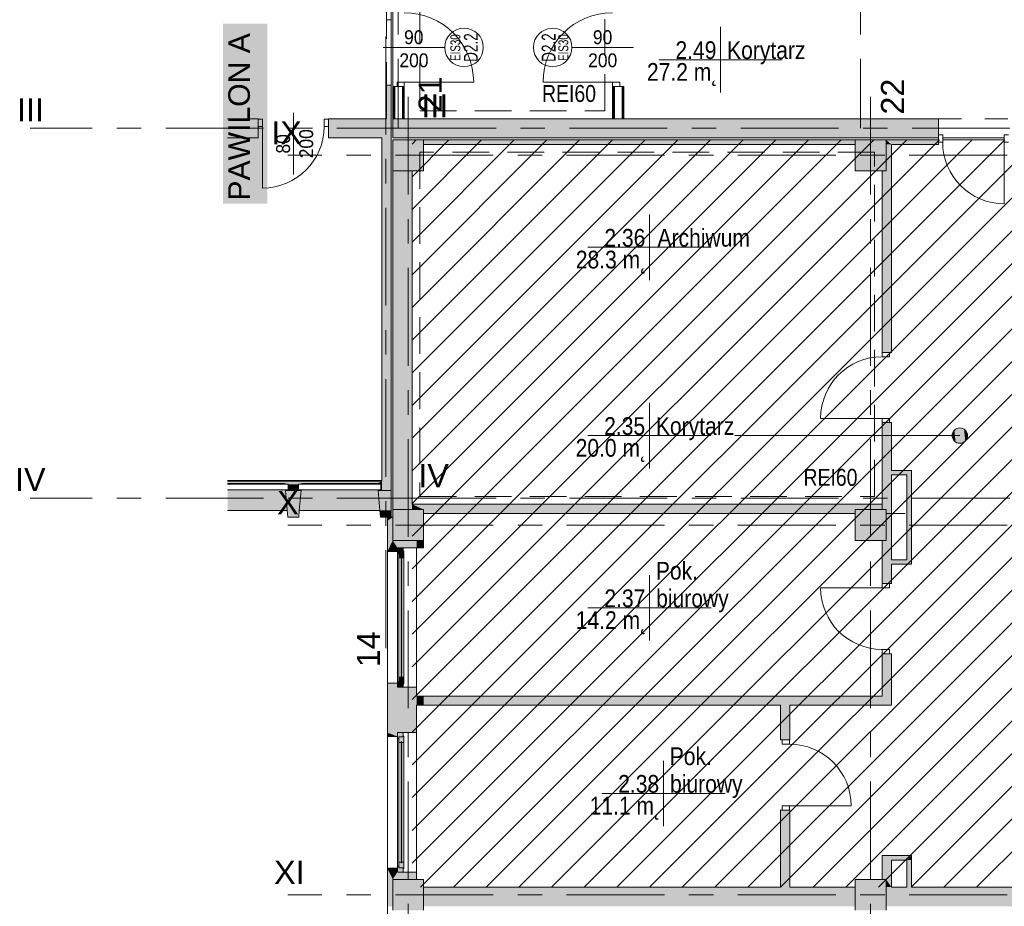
# Model space of a CAD drawing. Header units: centimetres. Extents: x -2574 to 3083, y -1 to 3760.
# Tile 20 of 58: x -1717 to -439, y 1833 to 2984. Entities that reach past the tile are written whole.
import ezdxf

# ---------------------------------------------------------------- set-up
doc = ezdxf.new("R2010")
doc.units = ezdxf.units.CM
for name, pattern in [('Dash', [60, 30, -30]), ('Hidden', [71.4375, 47.625, -23.8125]), ('Oś', [222.25, 127, -31.75, 31.75, -31.75])]:
    doc.linetypes.add(name, pattern=pattern)
for name, color, linetype, lineweight in [('A-ANNO-NOTE', 131, 'Continuous', 13), ('A-AREA-IDEN', 2, 'Continuous', 13), ('A-DETL', 90, 'Continuous', 9), ('A-DETL-GENF', 92, 'Continuous', 9), ('A-DETL-MEDM', 33, 'Continuous', 13), ('A-DETL-THIN', 151, 'Continuous', 9), ('A-DOOR', 31, 'Continuous', 13), ('A-DOOR-HDLN', 31, 'Continuous', 13), ('A-FLOR', 192, 'Continuous', 13), ('A-GLAZ', 151, 'Continuous', 13), ('A-WALL', 113, 'Continuous', 13), ('A-WALL-FNSH', 113, 'Continuous', 13), ('G-ANNO-TEXT', 231, 'Continuous', 13), ('S-GRID', 1, 'Continuous', 13), ('S-GRID-IDEN', 1, 'Continuous', 13)]:
    doc.layers.add(name, color=color, linetype=linetype, lineweight=lineweight)
doc.layers.add('A-WALL-PATT', color=111, linetype='Continuous', lineweight=13, plot=False)
doc.layers.add('S-COLS', color=52, linetype='Continuous', lineweight=13, plot=False)
doc.styles.add('Arial', font='arial.ttf', dxfattribs={"width": 0.9, "height": 18})
doc.styles.add('Arial Narrow_1', font='ARIALN.TTF', dxfattribs={"height": 22})
doc.styles.add('Arial_2', font='arial.ttf', dxfattribs={"width": 0.7, "height": 13})
doc.styles.add('Arial_3', font='arial.ttf', dxfattribs={"width": 0.7, "height": 18})
doc.styles.add('Arial_4', font='arial.ttf', dxfattribs={"height": 30})
doc.styles.add('Arial_7', font='arial.ttf', dxfattribs={"width": 0.85, "height": 23})
doc.styles.add('Arial_8', font='arial.ttf', dxfattribs={"height": 28})

msp = doc.modelspace()

# ---------------------------------------------------------------- hatches: boundary and pattern name
at = {"layer": 'A-GLAZ', "lineweight": 9}
h = msp.add_hatch(color=251, dxfattribs=at)
h.paths.add_polyline_path([(-1219.1, 1877.8), (-1219.1, 1883.3), (-1224.6, 1883.3), (-1224.6, 1885.3), (-1226.6, 1885.3), (-1226.6, 1877.8), (-1221.3, 1877.8)], flags=0)
h.paths.add_polyline_path([(-1224.6, 2051.3), (-1224.6, 2053.3), (-1219.1, 2053.3), (-1219.1, 2058.8), (-1226.6, 2058.8), (-1226.6, 2051.3)], flags=0)
h = msp.add_hatch(color=251, dxfattribs=at)
h.paths.add_polyline_path([(-1219.1, 1882.3), (-1218.1, 1882.3), (-1218.1, 1890.8), (-1220.9, 1890.8), (-1220.9, 1889.8), (-1221.9, 1889.8), (-1221.9, 1890.8), (-1224.6, 1890.8), (-1224.6, 1883.3), (-1219.1, 1883.3)], flags=0)
h.paths.add_polyline_path([(-1220.9, 2045.8), (-1218.1, 2045.8), (-1218.1, 2054.3), (-1219.1, 2054.3), (-1219.1, 2053.3), (-1224.6, 2053.3), (-1224.6, 2045.8), (-1221.9, 2045.8), (-1221.9, 2046.8), (-1220.9, 2046.8)], flags=0)
msp.add_hatch(color=251, dxfattribs=at).paths.add_polyline_path([(-1220.9, 1889.8), (-1220.9, 2046.8), (-1221.9, 2046.8), (-1221.9, 1889.8), (-1221.3, 1889.8)], flags=0)
at = {"layer": 'A-WALL', "lineweight": 9}
h = msp.add_hatch(color=251, dxfattribs=at)
h.paths.add_polyline_path([(-1354.6, 2338.3), (-1351.6, 2373.3), (-1371.6, 2373.3), (-1368.6, 2338.3)], flags=0)
h.paths.add_polyline_path([(-1249.4, 2347.3), (-1234.6, 2347.3), (-1234.6, 2373.3), (-1251.6, 2373.3), (-1250.8, 2363.3)], flags=0)
msp.add_hatch(color=251, dxfattribs=at).paths.add_polyline_path([(-1234.6, 2338.3), (-1234.6, 2347.3), (-1249.4, 2347.3), (-1248.6, 2338.3)], flags=0)
at = {"layer": 'S-COLS', "lineweight": 9}
for points in [[(-1232.6, 1828.3), (-1192.6, 1828.3), (-1192.6, 1868.3), (-1232.6, 1868.3), (-1232.6, 1858.3)], [(-632.6, 1828.3), (-592.6, 1828.3), (-592.6, 1868.3), (-632.6, 1868.3), (-632.6, 1858.3)]]:
    msp.add_hatch(color=251, dxfattribs=at).paths.add_polyline_path(points, flags=0)

# ---------------------------------------------------------------- linework, layer by layer
at = {"layer": 'A-ANNO-NOTE', "color": 251, "lineweight": 9}
for p, q in [((-1245.1, 2948.3), (-1165.1, 2948.3)), ((-1245.1, 2948.3), (-1165.1, 2948.3)), ((-920.1, 2948.3), (-1000.1, 2948.3)), ((-920.1, 2948.3), (-1000.1, 2948.3)), ((-1361.6, 2863.3), (-1361.6, 2783.3))]:
    msp.add_line(p, q, dxfattribs=at)
for centre in [(-1140.1, 2948.3), (-1025.1, 2948.3)]:
    msp.add_circle(centre, 25, dxfattribs=at)
at = {"layer": 'A-AREA-IDEN', "color": 251, "lineweight": 9}
for p, q in [((-807.2, 2974.9), (-807.2, 2932.4)), ((-797.5, 2932.4), (-887.2, 2932.4)), ((-887.2, 2932.4), (-727.2, 2932.4)), ((-807.2, 2932.4), (-807.2, 2889.9)), ((-899.5, 2731.3), (-899.5, 2688.8)), ((-889.7, 2688.8), (-979.5, 2688.8)), ((-979.5, 2688.8), (-819.5, 2688.8)), ((-899.5, 2688.8), (-899.5, 2646.3)), ((-899.7, 2486.9), (-899.7, 2444.4)), ((-889.9, 2444.4), (-979.7, 2444.4)), ((-979.7, 2444.4), (-819.7, 2444.4)), ((-899.7, 2444.4), (-899.7, 2401.9)), ((-496.8, 2444.4), (-788.6, 2444.4)), ((-899.5, 2263.3), (-899.5, 2220.8)), ((-889.7, 2220.8), (-979.5, 2220.8)), ((-979.5, 2220.8), (-819.5, 2220.8)), ((-899.5, 2220.8), (-899.5, 2178.3)), ((-881.5, 2022.4), (-881.5, 1979.9)), ((-871.7, 1979.9), (-961.5, 1979.9)), ((-961.5, 1979.9), (-801.5, 1979.9)), ((-881.5, 1979.9), (-881.5, 1937.4))]:
    msp.add_line(p, q, dxfattribs=at)
msp.add_circle((-496.8, 2444.4), 10, dxfattribs=at)
at = {"layer": 'A-AREA-IDEN', "color": 251, "linetype": 'Continuous', "lineweight": 9, "extrusion": (0, 0, -1)}
for points in [[(502.4, 2452.7), (500.7, 2435.2), (500.7, 2453.6)], [(500.7, 2453.6), (498.8, 2434.6), (498.8, 2454.2)], [(500.7, 2453.6), (500.7, 2435.2), (498.8, 2434.6)], [(498.8, 2454.2), (496.8, 2434.4), (496.8, 2454.4)], [(498.8, 2454.2), (498.8, 2434.6), (496.8, 2434.4)], [(496.8, 2454.4), (496.8, 2434.4), (494.9, 2434.6)], [(496.8, 2454.4), (494.9, 2434.6), (494.9, 2454.2)], [(494.9, 2454.2), (494.9, 2434.6), (493, 2435.2)], [(494.9, 2454.2), (493, 2435.2), (493, 2453.6)], [(493, 2453.6), (493, 2435.2), (491.3, 2436.1)], [(493, 2453.6), (491.3, 2436.1), (491.3, 2452.7)], [(506.6, 2442.5), (506.6, 2446.4), (506.8, 2444.4)], [(506.6, 2446.4), (506.1, 2440.6), (506.1, 2448.2)], [(506.6, 2446.4), (506.6, 2442.5), (506.1, 2440.6)], [(506.1, 2448.2), (505.1, 2438.9), (505.1, 2450)], [(506.1, 2448.2), (506.1, 2440.6), (505.1, 2438.9)], [(505.1, 2450), (503.9, 2437.3), (503.9, 2451.5)], [(505.1, 2450), (505.1, 2438.9), (503.9, 2437.3)], [(503.9, 2451.5), (502.4, 2436.1), (502.4, 2452.7)], [(503.9, 2451.5), (503.9, 2437.3), (502.4, 2436.1)], [(502.4, 2452.7), (502.4, 2436.1), (500.7, 2435.2)], [(491.3, 2452.7), (491.3, 2436.1), (489.8, 2437.3)], [(491.3, 2452.7), (489.8, 2437.3), (489.8, 2451.5)], [(489.8, 2451.5), (489.8, 2437.3), (488.5, 2438.9)], [(489.8, 2451.5), (488.5, 2438.9), (488.5, 2450)], [(488.5, 2450), (488.5, 2438.9), (487.6, 2440.6)], [(488.5, 2450), (487.6, 2440.6), (487.6, 2448.2)], [(487.6, 2448.2), (487.6, 2440.6), (487, 2442.5)], [(487.6, 2448.2), (487, 2442.5), (487, 2446.4)], [(487, 2446.4), (487, 2442.5), (486.8, 2444.4)]]:
    msp.add_solid(points, dxfattribs=at)
at = {"layer": 'A-DETL', "color": 251, "linetype": 'Hidden', "lineweight": 9}
for p, q in [((-1197.6, 3500.3), (-1197.6, 2865.8)), ((-957.6, 2865.8), (-957.6, 3500.3)), ((-1197.6, 2865.8), (-957.6, 2865.8)), ((-1197.6, 2812.3), (-1197.6, 2365.3)), ((-607.6, 2812.3), (-1197.6, 2812.3)), ((-607.6, 2365.3), (-607.6, 2812.3)), ((-1197.6, 2365.3), (-607.6, 2365.3))]:
    msp.add_line(p, q, dxfattribs=at)
at = {"layer": 'A-DETL-GENF', "color": 251, "lineweight": 9}
for p, q in [((-1217.6, 2903.3), (-1227.1, 2903.3)), ((-1227.1, 2903.3), (-1227.1, 2897.8)), ((-1217.6, 2897.8), (-1217.6, 2903.3)), ((-947.6, 2903.3), (-938.1, 2903.3)), ((-947.6, 2897.8), (-947.6, 2903.3)), ((-938.1, 2903.3), (-938.1, 2897.8)), ((-1227.1, 2897.8), (-1217.6, 2897.8)), ((-938.1, 2897.8), (-947.6, 2897.8)), ((-1401.6, 2855.3), (-1407.1, 2855.3)), ((-1407.1, 2855.3), (-1407.1, 2845.8)), ((-1401.6, 2845.8), (-1401.6, 2855.3)), ((-1316.1, 2855.3), (-1321.6, 2855.3)), ((-1321.6, 2855.3), (-1321.6, 2845.8)), ((-1316.1, 2845.8), (-1316.1, 2855.3)), ((-1407.1, 2845.8), (-1401.6, 2845.8)), ((-1321.6, 2845.8), (-1316.1, 2845.8)), ((-524.6, 2834.9), (-519.1, 2834.9)), ((-524.6, 2828.3), (-524.6, 2834.9)), ((-524.6, 2825.3), (-524.6, 2828.3)), ((-519.1, 2825.3), (-524.6, 2825.3)), ((-519.1, 2834.9), (-519.1, 2828.3)), ((-519.1, 2828.3), (-519.1, 2825.3)), ((-439.1, 2834.9), (-433.6, 2834.9)), ((-439.1, 2828.3), (-439.1, 2834.9)), ((-439.1, 2825.3), (-439.1, 2828.3)), ((-433.6, 2825.3), (-439.1, 2825.3)), ((-597.5, 2546.8), (-597.5, 2552.3)), ((-597.5, 2552.3), (-587.9, 2552.3)), ((-587.9, 2546.8), (-597.5, 2546.8)), ((-587.9, 2552.3), (-587.9, 2546.8)), ((-597.5, 2466.8), (-587.9, 2466.8)), ((-597.5, 2461.3), (-597.5, 2466.8)), ((-587.9, 2466.8), (-587.9, 2461.3)), ((-587.9, 2461.3), (-597.5, 2461.3)), ((-597.5, 2252.3), (-597.5, 2246.8)), ((-587.9, 2252.3), (-597.5, 2252.3)), ((-587.9, 2246.8), (-587.9, 2252.3)), ((-597.5, 2246.8), (-587.9, 2246.8)), ((-587.9, 2166.8), (-597.5, 2166.8)), ((-597.5, 2166.8), (-597.5, 2161.3)), ((-597.5, 2161.3), (-587.9, 2161.3)), ((-587.9, 2161.3), (-587.9, 2166.8)), ((-717.8, 2049.3), (-727.3, 2049.3)), ((-727.3, 2049.3), (-727.3, 2043.8)), ((-717.8, 2043.8), (-717.8, 2049.3)), ((-727.3, 2043.8), (-717.8, 2043.8)), ((-717.8, 1963.8), (-727.3, 1963.8)), ((-727.3, 1963.8), (-727.3, 1958.3)), ((-727.3, 1958.3), (-717.8, 1958.3)), ((-717.8, 1958.3), (-717.8, 1963.8))]:
    msp.add_line(p, q, dxfattribs=at)
at = {"layer": 'A-DETL-GENF', "color": 251, "linetype": 'Continuous', "lineweight": 9}
for p, q in [((-1207.6, 2822.9), (-1202.2, 2828.3)), ((-1207.6, 2780.5), (-1159.8, 2828.3)), ((-1207.6, 2738), (-1117.3, 2828.3)), ((-1207.6, 2695.6), (-1074.9, 2828.3)), ((-1207.6, 2653.2), (-1032.5, 2828.3)), ((-1207.6, 2610.8), (-990.1, 2828.3)), ((-1207.6, 2568.3), (-947.6, 2828.3)), ((-1207.6, 2525.9), (-905.2, 2828.3)), ((-1207.6, 2483.5), (-862.8, 2828.3)), ((-1207.6, 2441), (-820.3, 2828.3)), ((-1207.6, 2398.6), (-777.9, 2828.3)), ((-1207.6, 2356.2), (-735.5, 2828.3)), ((-1207.6, 2313.8), (-693.1, 2828.3)), ((-1207.6, 2271.3), (-650.6, 2828.3)), ((-1207.6, 2228.9), (-608.2, 2828.3)), ((-1207.6, 2186.5), (-565.8, 2828.3)), ((-1207.6, 2144.1), (-523.4, 2828.3)), ((-1207.6, 2101.6), (-480.9, 2828.3)), ((-1207.6, 2059.2), (-438.5, 2828.3)), ((-1207.6, 2016.8), (-396.1, 2828.3)), ((-1207.6, 1974.4), (-353.7, 2828.3)), ((-1207.6, 1931.9), (-311.2, 2828.3)), ((-1207.6, 1889.5), (-268.8, 2828.3)), ((-1196.4, 1858.3), (-226.4, 2828.3)), ((-1153.9, 1858.3), (-183.9, 2828.3)), ((-1111.5, 1858.3), (-141.5, 2828.3)), ((-1069.1, 1858.3), (-99.1, 2828.3)), ((-1026.7, 1858.3), (-56.7, 2828.3)), ((-984.2, 1858.3), (-14.2, 2828.3)), ((-941.8, 1858.3), (14.4, 2814.5)), ((-899.4, 1858.3), (14.4, 2772.1)), ((-857, 1858.3), (14.4, 2729.7)), ((-814.5, 1858.3), (14.4, 2687.2)), ((-772.1, 1858.3), (14.4, 2644.8)), ((-729.7, 1858.3), (14.4, 2602.4)), ((-687.3, 1858.3), (14.4, 2560)), ((-644.8, 1858.3), (14.4, 2517.5)), ((-602.4, 1858.3), (14.4, 2475.1)), ((-560, 1858.3), (14.4, 2432.7)), ((-517.6, 1858.3), (14.4, 2390.3)), ((-475.1, 1858.3), (14.4, 2347.8))]:
    msp.add_line(p, q, dxfattribs=at)
at = {"layer": 'A-DETL-MEDM', "color": 251, "lineweight": 9}
for p, q in [((-1227.1, 2903.3), (-1217.6, 2903.3)), ((-1227.1, 2897.8), (-1227.1, 2903.3)), ((-1217.6, 2903.3), (-1217.6, 2897.8)), ((-938.1, 2903.3), (-947.6, 2903.3)), ((-947.6, 2903.3), (-947.6, 2897.8)), ((-938.1, 2897.8), (-938.1, 2903.3)), ((-1217.6, 2897.8), (-1227.1, 2897.8)), ((-947.6, 2897.8), (-938.1, 2897.8)), ((-1407.1, 2845.8), (-1407.1, 2855.3)), ((-1407.1, 2855.3), (-1401.6, 2855.3)), ((-1401.6, 2855.3), (-1401.6, 2845.8)), ((-1321.6, 2855.3), (-1321.6, 2845.8)), ((-1316.1, 2855.3), (-1321.6, 2855.3)), ((-1316.1, 2845.8), (-1316.1, 2855.3)), ((-1401.6, 2845.8), (-1407.1, 2845.8)), ((-1321.6, 2845.8), (-1316.1, 2845.8)), ((-524.6, 2828.3), (-524.6, 2834.9)), ((-524.6, 2834.9), (-519.1, 2834.9)), ((-524.6, 2825.3), (-524.6, 2828.3)), ((-519.1, 2825.3), (-524.6, 2825.3)), ((-519.1, 2834.9), (-519.1, 2828.3)), ((-519.1, 2828.3), (-519.1, 2825.3)), ((-439.1, 2834.9), (-439.1, 2828.3)), ((-433.6, 2834.9), (-439.1, 2834.9)), ((-439.1, 2828.3), (-439.1, 2825.3)), ((-439.1, 2825.3), (-433.6, 2825.3)), ((-597.5, 2546.8), (-597.5, 2552.3)), ((-597.5, 2552.3), (-587.9, 2552.3)), ((-587.9, 2546.8), (-597.5, 2546.8)), ((-587.9, 2552.3), (-587.9, 2546.8)), ((-587.9, 2466.8), (-597.5, 2466.8)), ((-597.5, 2466.8), (-597.5, 2461.3)), ((-587.9, 2461.3), (-587.9, 2466.8)), ((-597.5, 2461.3), (-587.9, 2461.3)), ((-597.5, 2246.8), (-597.5, 2252.3)), ((-597.5, 2252.3), (-587.9, 2252.3)), ((-587.9, 2252.3), (-587.9, 2246.8)), ((-587.9, 2246.8), (-597.5, 2246.8)), ((-587.9, 2166.8), (-597.5, 2166.8)), ((-597.5, 2166.8), (-597.5, 2161.3)), ((-597.5, 2161.3), (-587.9, 2161.3)), ((-587.9, 2161.3), (-587.9, 2166.8)), ((-717.8, 2049.3), (-727.3, 2049.3)), ((-727.3, 2049.3), (-727.3, 2043.8)), ((-717.8, 2043.8), (-717.8, 2049.3)), ((-727.3, 2043.8), (-717.8, 2043.8)), ((-727.3, 1963.8), (-717.8, 1963.8)), ((-727.3, 1958.3), (-727.3, 1963.8)), ((-717.8, 1958.3), (-727.3, 1958.3)), ((-717.8, 1963.8), (-717.8, 1958.3))]:
    msp.add_line(p, q, dxfattribs=at)
at = {"layer": 'A-DETL-THIN', "color": 251, "lineweight": 9}
for p, q in [((-597.6, 2384.3), (-597.6, 2348.3)), ((-592.6, 2343.3), (-567.6, 2343.3))]:
    msp.add_line(p, q, dxfattribs=at)
at = {"layer": 'A-DOOR', "color": 251, "lineweight": 9}
for p, q in [((-1217.6, 2903.3), (-1127.6, 2903.3)), ((-947.6, 2903.3), (-1037.6, 2903.3)), ((-1401.6, 2845.8), (-1401.6, 2765.8)), ((-439.1, 2825.3), (-439.1, 2745.3)), ((-597.5, 2466.8), (-677.5, 2466.8)), ((-597.5, 2246.8), (-677.5, 2246.8)), ((-717.8, 1963.8), (-637.8, 1963.8))]:
    msp.add_line(p, q, dxfattribs=at)
for centre, radius, start, end in [((-1217.6, 2903.3), 90, 0, 90), ((-947.6, 2903.3), 90, 90, 180), ((-1401.6, 2845.8), 80, 270, 0), ((-439.1, 2825.3), 80, 180, 270), ((-597.5, 2466.8), 80, 90, 180), ((-597.5, 2246.8), 80, 180, 270), ((-717.8, 1963.8), 80, 0, 90)]:
    msp.add_arc(centre, radius, start, end, dxfattribs=at)
at = {"layer": 'A-DOOR-HDLN', "color": 251, "linetype": 'Dash', "lineweight": 9}
for p, q in [((-1240.6, 2899.3), (-1240.6, 2984.3)), ((-1234.6, 2899.3), (-1234.6, 2984.3)), ((-524.6, 2855.8), (-433.6, 2855.8)), ((-519.1, 2830.8), (-439.1, 2830.8))]:
    msp.add_line(p, q, dxfattribs=at)
at = {"layer": 'A-FLOR', "color": 251, "lineweight": 9}
for p, q in [((-1232.6, 2998.8), (-1232.6, 2897.8)), ((-1234.6, 2899.3), (-1234.6, 2984.3)), ((-439.1, 2828.3), (-519.1, 2828.3)), ((-1447, 2386.3), (-1246.6, 2386.3))]:
    msp.add_line(p, q, dxfattribs=at)
at = {"layer": 'A-GLAZ', "color": 251, "lineweight": 9}
for p, q in [((-1447, 2382.3), (-1372.6, 2382.3)), ((-1447, 2381.3), (-1368.1, 2381.3)), ((-1372.6, 2382.3), (-1372.6, 2381.3)), ((-1368.1, 2381.3), (-1368.1, 2373.8)), ((-1355.1, 2381.3), (-1248.1, 2381.3)), ((-1355.1, 2373.8), (-1355.1, 2381.3)), ((-1350.6, 2382.3), (-1252.6, 2382.3)), ((-1350.6, 2381.3), (-1350.6, 2382.3)), ((-1252.6, 2382.3), (-1252.6, 2381.3)), ((-1248.1, 2381.3), (-1248.1, 2373.8)), ((-1368.1, 2373.8), (-1447, 2373.8)), ((-1447, 2373.8), (-1368.1, 2373.8)), ((-1248.1, 2373.8), (-1355.1, 2373.8)), ((-1248.1, 2373.8), (-1355.1, 2373.8)), ((-1219.1, 2298.8), (-1226.6, 2298.8)), ((-1226.6, 2298.8), (-1226.6, 2291.3)), ((-1226.6, 2117.8), (-1226.6, 2298.8)), ((-1226.6, 2291.3), (-1224.6, 2291.3)), ((-1226.6, 2291.3), (-1226.6, 2125.3)), ((-1219.1, 2293.3), (-1224.6, 2293.3)), ((-1224.6, 2293.3), (-1224.6, 2285.8)), ((-1224.6, 2293.3), (-1219.1, 2293.3)), ((-1224.6, 2291.3), (-1224.6, 2293.3)), ((-1220.9, 2286.8), (-1221.9, 2286.8)), ((-1221.9, 2286.8), (-1221.9, 2129.8)), ((-1221.9, 2285.8), (-1221.9, 2286.8)), ((-1221.9, 2286.8), (-1220.9, 2286.8)), ((-1220.9, 2129.8), (-1220.9, 2286.8)), ((-1220.9, 2286.8), (-1220.9, 2285.8)), ((-1219.1, 2293.3), (-1219.1, 2298.8)), ((-1218.1, 2294.3), (-1219.1, 2294.3)), ((-1219.1, 2294.3), (-1219.1, 2293.3)), ((-1218.1, 2285.8), (-1218.1, 2294.3)), ((-1224.6, 2285.8), (-1221.9, 2285.8)), ((-1224.6, 2285.8), (-1224.6, 2130.8)), ((-1220.9, 2285.8), (-1218.1, 2285.8)), ((-1218.1, 2285.8), (-1218.1, 2130.8)), ((-1224.6, 2125.3), (-1226.6, 2125.3)), ((-1226.6, 2125.3), (-1226.6, 2117.8)), ((-1221.9, 2130.8), (-1224.6, 2130.8)), ((-1224.6, 2130.8), (-1224.6, 2123.3)), ((-1224.6, 2123.3), (-1224.6, 2125.3)), ((-1224.6, 2123.3), (-1219.1, 2123.3)), ((-1219.1, 2123.3), (-1224.6, 2123.3)), ((-1221.9, 2129.8), (-1221.9, 2130.8)), ((-1221.9, 2129.8), (-1220.9, 2129.8)), ((-1220.9, 2129.8), (-1221.9, 2129.8)), ((-1218.1, 2130.8), (-1220.9, 2130.8)), ((-1220.9, 2130.8), (-1220.9, 2129.8)), ((-1219.1, 2123.3), (-1219.1, 2122.3)), ((-1219.1, 2117.8), (-1219.1, 2123.3)), ((-1219.1, 2122.3), (-1218.1, 2122.3)), ((-1218.1, 2122.3), (-1218.1, 2130.8)), ((-1226.6, 2117.8), (-1219.1, 2117.8)), ((-1219.1, 2058.8), (-1226.6, 2058.8)), ((-1226.6, 2058.8), (-1226.6, 2051.3)), ((-1226.6, 1877.8), (-1226.6, 2058.8)), ((-1219.1, 2053.3), (-1219.1, 2058.8)), ((-1226.6, 2051.3), (-1224.6, 2051.3)), ((-1226.6, 2051.3), (-1226.6, 1885.3)), ((-1219.1, 2053.3), (-1224.6, 2053.3)), ((-1224.6, 2053.3), (-1224.6, 2045.8)), ((-1224.6, 2053.3), (-1219.1, 2053.3)), ((-1224.6, 2051.3), (-1224.6, 2053.3)), ((-1224.6, 2045.8), (-1221.9, 2045.8)), ((-1224.6, 2045.8), (-1224.6, 1890.8)), ((-1220.9, 2046.8), (-1221.9, 2046.8)), ((-1221.9, 2046.8), (-1221.9, 1889.8)), ((-1221.9, 2045.8), (-1221.9, 2046.8)), ((-1221.9, 2046.8), (-1220.9, 2046.8)), ((-1220.9, 1889.8), (-1220.9, 2046.8)), ((-1220.9, 2046.8), (-1220.9, 2045.8)), ((-1220.9, 2045.8), (-1218.1, 2045.8)), ((-1218.1, 2054.3), (-1219.1, 2054.3)), ((-1219.1, 2054.3), (-1219.1, 2053.3)), ((-1218.1, 2045.8), (-1218.1, 2054.3)), ((-1218.1, 2045.8), (-1218.1, 1890.8)), ((-1221.9, 1890.8), (-1224.6, 1890.8)), ((-1224.6, 1890.8), (-1224.6, 1883.3)), ((-1221.9, 1889.8), (-1221.9, 1890.8)), ((-1218.1, 1890.8), (-1220.9, 1890.8)), ((-1220.9, 1890.8), (-1220.9, 1889.8)), ((-1218.1, 1882.3), (-1218.1, 1890.8)), ((-1224.6, 1885.3), (-1226.6, 1885.3)), ((-1226.6, 1885.3), (-1226.6, 1877.8)), ((-1224.6, 1883.3), (-1224.6, 1885.3)), ((-1224.6, 1883.3), (-1219.1, 1883.3)), ((-1219.1, 1883.3), (-1224.6, 1883.3)), ((-1221.9, 1889.8), (-1220.9, 1889.8)), ((-1220.9, 1889.8), (-1221.9, 1889.8)), ((-1219.1, 1883.3), (-1219.1, 1882.3)), ((-1219.1, 1877.8), (-1219.1, 1883.3)), ((-1219.1, 1882.3), (-1218.1, 1882.3)), ((-1226.6, 1877.8), (-1219.1, 1877.8))]:
    msp.add_line(p, q, dxfattribs=at)
at = {"layer": 'A-GLAZ', "color": 251, "linetype": 'Continuous', "lineweight": 9, "extrusion": (0, 0, -1)}
for points in [[(1224.6, 2291.3), (1226.6, 2298.8), (1226.6, 2291.3)], [(1226.6, 2298.8), (1224.6, 2291.3), (1224.6, 2293.3)], [(1226.6, 2298.8), (1224.6, 2293.3), (1219.1, 2298.8)], [(1219.1, 2298.8), (1224.6, 2293.3), (1219.1, 2293.3)], [(1224.6, 2285.8), (1219.1, 2293.3), (1224.6, 2293.3)], [(1219.1, 2293.3), (1224.6, 2285.8), (1221.9, 2286.8)], [(1221.9, 2286.8), (1224.6, 2285.8), (1221.9, 2285.8)], [(1219.1, 2293.3), (1221.9, 2286.8), (1220.9, 2286.8)], [(1221.9, 2129.8), (1220.9, 2286.8), (1221.9, 2286.8)], [(1220.9, 2286.8), (1221.9, 2129.8), (1221.3, 2129.8)], [(1220.9, 2286.8), (1221.3, 2129.8), (1220.9, 2129.8)], [(1220.9, 2286.8), (1218.1, 2285.8), (1219.1, 2293.3)], [(1218.1, 2285.8), (1220.9, 2286.8), (1220.9, 2285.8)], [(1219.1, 2293.3), (1218.1, 2285.8), (1219.1, 2294.3)], [(1219.1, 2294.3), (1218.1, 2285.8), (1218.1, 2294.3)], [(1226.6, 2117.8), (1224.6, 2125.3), (1226.6, 2125.3)], [(1224.6, 2125.3), (1226.6, 2117.8), (1224.6, 2123.3)], [(1221.3, 2117.8), (1224.6, 2123.3), (1226.6, 2117.8)], [(1219.1, 2123.3), (1224.6, 2130.8), (1224.6, 2123.3)], [(1224.6, 2130.8), (1219.1, 2123.3), (1221.9, 2129.8)], [(1221.9, 2130.8), (1224.6, 2130.8), (1221.9, 2129.8)], [(1224.6, 2123.3), (1221.3, 2117.8), (1219.1, 2123.3)], [(1221.9, 2129.8), (1219.1, 2123.3), (1220.9, 2129.8)], [(1219.1, 2123.3), (1221.3, 2117.8), (1219.1, 2117.8)], [(1220.9, 2129.8), (1219.1, 2123.3), (1220.9, 2130.8)], [(1220.9, 2130.8), (1219.1, 2123.3), (1218.1, 2130.8)], [(1219.1, 2123.3), (1218.1, 2122.3), (1218.1, 2130.8)], [(1218.1, 2122.3), (1219.1, 2123.3), (1219.1, 2122.3)]]:
    msp.add_solid(points, dxfattribs=at)
at = {"layer": 'A-WALL', "color": 251, "lineweight": 9}
for p, q in [((-1240.6, 3040.8), (-1240.6, 2984.3)), ((-1234.6, 2984.3), (-1234.6, 3040.8)), ((-1240.6, 2984.3), (-1234.6, 2984.3)), ((-1240.6, 2899.3), (-1240.6, 2855.8)), ((-1234.6, 2899.3), (-1240.6, 2899.3)), ((-1234.6, 2855.8), (-1234.6, 2899.3)), ((-1231.4, 2855.8), (-1231.4, 2897.8)), ((-1227.1, 2897.8), (-1230.1, 2897.8)), ((-1230.1, 2855.8), (-1230.1, 2897.8)), ((-1220.1, 2855.8), (-1220.1, 2897.8)), ((-1218.9, 2855.8), (-1218.9, 2897.8)), ((-946.4, 2855.8), (-946.4, 2897.8)), ((-945.1, 2855.8), (-945.1, 2897.8)), ((-935.1, 2897.8), (-938.1, 2897.8)), ((-935.1, 2855.8), (-935.1, 2897.8)), ((-933.9, 2855.8), (-933.9, 2897.8)), ((-1407.1, 2855.8), (-1447, 2855.8)), ((-1407.1, 2855.3), (-1407.1, 2855.8)), ((-1240.6, 2855.8), (-1316.1, 2855.8)), ((-1316.1, 2855.8), (-1316.1, 2855.3)), ((-1234.6, 2830.8), (-1234.6, 2855.8)), ((-1232.6, 2855.8), (-1232.6, 2830.8)), ((-1230.1, 2855.8), (-1220.1, 2855.8)), ((-524.6, 2855.8), (-1220.1, 2855.8)), ((-945.1, 2855.8), (-935.1, 2855.8)), ((-524.6, 2834.9), (-524.6, 2855.8)), ((-1407.1, 2830.8), (-1407.1, 2845.8)), ((-1316.1, 2845.8), (-1316.1, 2830.8)), ((-1447, 2830.8), (-1407.1, 2830.8)), ((-1316.1, 2830.8), (-1246.6, 2830.8)), ((-1246.6, 2830.8), (-1246.6, 2385.3)), ((-1234.6, 2373.3), (-1234.6, 2830.8)), ((-1232.6, 2830.8), (-524.6, 2830.8)), ((-632.6, 2828.3), (-1192.6, 2828.3)), ((-524.6, 2828.3), (-592.6, 2828.3)), ((-524.6, 2822.3), (-524.6, 2825.3)), ((-439.1, 2830.8), (-519.1, 2830.8)), ((-1192.6, 2822.3), (-632.6, 2822.3)), ((-585.6, 2822.3), (-524.6, 2822.3)), ((-585.6, 2552.3), (-585.6, 2822.3)), ((-1232.6, 2788.3), (-1232.6, 2348.3)), ((-1207.6, 2788.3), (-1207.6, 2355.3)), ((-597.6, 2788.3), (-597.6, 2552.3)), ((-597.6, 2552.3), (-597.5, 2552.3)), ((-587.9, 2552.3), (-585.6, 2552.3)), ((-597.5, 2461.3), (-597.6, 2461.3)), ((-597.6, 2461.3), (-597.6, 2355.3)), ((-585.6, 2461.3), (-587.9, 2461.3)), ((-585.6, 2399.3), (-585.6, 2461.3)), ((-559.6, 2399.3), (-585.6, 2399.3)), ((-585.6, 2393.3), (-565.6, 2393.3)), ((-585.6, 2283.3), (-585.6, 2393.3)), ((-565.6, 2393.3), (-565.6, 2283.3)), ((-559.6, 2277.3), (-559.6, 2399.3)), ((-1447, 2385.3), (-1246.6, 2385.3)), ((-1369.4, 2347.3), (-1371.6, 2373.3)), ((-1371.6, 2373.3), (-1351.6, 2373.3)), ((-1351.6, 2373.3), (-1371.6, 2373.3)), ((-1371.6, 2373.3), (-1369.4, 2347.3)), ((-1351.6, 2373.3), (-1353.9, 2347.3)), ((-1353.9, 2347.3), (-1351.6, 2373.3)), ((-1249.4, 2347.3), (-1251.6, 2373.3)), ((-1251.6, 2373.3), (-1246.6, 2373.3)), ((-1246.6, 2373.3), (-1251.6, 2373.3)), ((-1251.6, 2373.3), (-1249.4, 2347.3)), ((-1246.6, 2373.3), (-1234.6, 2373.3)), ((-1234.6, 2373.3), (-1246.6, 2373.3)), ((-1234.6, 2373.3), (-1234.6, 2347.3)), ((-1207.6, 2355.3), (-597.6, 2355.3)), ((-1447, 2347.3), (-1369.4, 2347.3)), ((-1369.4, 2347.3), (-1368.6, 2338.3)), ((-1354.6, 2338.3), (-1368.6, 2338.3)), ((-1354.6, 2338.3), (-1353.9, 2347.3)), ((-1353.9, 2347.3), (-1261.7, 2347.3)), ((-1249.4, 2347.3), (-1261.7, 2347.3)), ((-1248.6, 2338.3), (-1249.4, 2347.3)), ((-1248.6, 2338.3), (-1234.6, 2338.3)), ((-1239.6, 682.8), (-1239.6, 2338.3)), ((-1232.6, 2338.3), (-1239.6, 2338.3)), ((-1234.6, 2338.3), (-1234.6, 2347.3)), ((-632.6, 2343.3), (-1192.6, 2343.3)), ((-1192.6, 2298.8), (-1192.6, 2308.3)), ((-597.6, 2308.3), (-597.6, 2252.3)), ((-1239.6, 2293.8), (-1226.6, 2293.8)), ((-1192.6, 2298.8), (-1219.1, 2298.8)), ((-1201.6, 2298.8), (-1201.6, 2106.3)), ((-565.6, 2283.3), (-585.6, 2283.3)), ((-585.6, 2277.3), (-559.6, 2277.3)), ((-585.6, 2252.3), (-585.6, 2277.3)), ((-597.6, 2252.3), (-597.5, 2252.3)), ((-587.9, 2252.3), (-585.6, 2252.3)), ((-597.5, 2161.3), (-597.6, 2161.3)), ((-597.6, 2161.3), (-597.6, 2106.3)), ((-585.6, 2161.3), (-587.9, 2161.3)), ((-585.6, 2094.3), (-585.6, 2161.3)), ((-1239.6, 2122.8), (-1226.6, 2122.8)), ((-1201.6, 2117.8), (-1219.1, 2117.8)), ((-597.6, 2106.3), (-1201.6, 2106.3)), ((-1201.6, 2094.3), (-1201.6, 1868.3)), ((-729.6, 2094.3), (-1201.6, 2094.3)), ((-729.6, 2094.3), (-729.6, 2049.3)), ((-585.6, 2094.3), (-717.6, 2094.3)), ((-717.6, 2049.3), (-717.6, 2094.3)), ((-1201.6, 2058.8), (-1219.1, 2058.8)), ((-1239.6, 2053.8), (-1226.6, 2053.8)), ((-729.6, 2049.3), (-727.3, 2049.3)), ((-717.8, 2049.3), (-717.6, 2049.3)), ((-727.3, 1958.3), (-729.6, 1958.3)), ((-729.6, 1958.3), (-729.6, 1858.3)), ((-717.6, 1958.3), (-717.8, 1958.3)), ((-717.6, 1858.3), (-717.6, 1958.3)), ((-597.6, 1899.3), (-597.6, 1868.3)), ((-559.6, 1899.3), (-597.6, 1899.3)), ((-585.6, 1858.3), (-585.6, 1893.3)), ((-585.6, 1893.3), (-565.6, 1893.3)), ((-565.6, 1893.3), (-565.6, 1858.3)), ((-559.6, 1858.3), (-559.6, 1899.3)), ((-1239.6, 1882.8), (-1226.6, 1882.8)), ((-1201.6, 1877.8), (-1219.1, 1877.8)), ((-729.6, 1858.3), (-1192.6, 1858.3)), ((-632.6, 1858.3), (-717.6, 1858.3)), ((-565.6, 1858.3), (-585.6, 1858.3)), ((-405.6, 1858.3), (-559.6, 1858.3))]:
    msp.add_line(p, q, dxfattribs=at)
at = {"layer": 'A-WALL-FNSH', "color": 251, "lineweight": 9}
for p, q in [((-1232.6, 2897.8), (-1232.6, 2855.8)), ((-1230.1, 2897.8), (-1232.6, 2897.8)), ((-1217.6, 2855.8), (-1217.6, 2897.8)), ((-947.6, 2897.8), (-947.6, 2855.8)), ((-932.6, 2897.8), (-935.1, 2897.8)), ((-932.6, 2855.8), (-932.6, 2897.8)), ((-1232.6, 2855.8), (-1230.1, 2855.8))]:
    msp.add_line(p, q, dxfattribs=at)
at = {"layer": 'A-WALL-PATT', "color": 251, "linetype": 'Continuous', "lineweight": 9, "extrusion": (0, 0, -1)}
for points in [[(1240.6, 2855.8), (1234.6, 2899.3), (1240.6, 2899.3)], [(1234.6, 2899.3), (1240.6, 2855.8), (1234.6, 2855.8)], [(1447, 2845.8), (1407.1, 2830.8), (1447, 2855.8)], [(1447, 2855.8), (1407.1, 2830.8), (1407.1, 2855.8)], [(1316.1, 2855.8), (1316.1, 2830.8), (1234.6, 2830.8)], [(1316.1, 2855.8), (1234.6, 2830.8), (1234.6, 2855.8)], [(995.6, 2830.8), (1232.6, 2855.8), (1232.6, 2830.8)], [(1232.6, 2855.8), (995.6, 2830.8), (524.6, 2855.8)], [(524.6, 2855.8), (995.6, 2830.8), (544.2, 2830.8)], [(524.6, 2855.8), (544.2, 2830.8), (524.6, 2830.8)], [(1407.1, 2830.8), (1447, 2845.8), (1447, 2830.8)], [(1246.6, 2830.8), (1246.6, 2373.3), (1234.6, 2373.3)], [(1246.6, 2830.8), (1234.6, 2373.3), (1234.6, 2830.8)], [(995.6, 2822.3), (1192.6, 2828.3), (1192.6, 2822.3)], [(1192.6, 2828.3), (995.6, 2822.3), (632.6, 2828.3)], [(632.6, 2828.3), (995.6, 2822.3), (632.6, 2822.3)], [(585.6, 2822.3), (592.6, 2828.3), (592.6, 2822.3)], [(592.6, 2828.3), (585.6, 2822.3), (524.6, 2828.3)], [(524.6, 2828.3), (585.6, 2822.3), (544.2, 2822.3)], [(524.6, 2828.3), (544.2, 2822.3), (524.6, 2822.3)], [(592.6, 2788.3), (585.6, 2552.3), (592.6, 2822.3)], [(592.6, 2822.3), (585.6, 2552.3), (585.6, 2822.3)], [(1229.5, 2348.3), (1232.6, 2788.3), (1232.6, 2348.3)], [(1232.6, 2788.3), (1229.5, 2348.3), (1207.6, 2788.3)], [(1207.6, 2788.3), (1229.5, 2348.3), (1207.6, 2348.3)], [(597.6, 2627.5), (592.6, 2788.3), (597.6, 2788.3)], [(592.6, 2788.3), (597.6, 2627.5), (597.6, 2552.3)], [(592.6, 2788.3), (597.6, 2552.3), (585.6, 2552.3)], [(597.6, 2348.3), (585.6, 2461.3), (597.6, 2461.3)], [(585.6, 2461.3), (597.6, 2348.3), (592.6, 2348.3)], [(592.6, 2348.3), (585.6, 2252.3), (585.6, 2461.3)], [(585.6, 2393.3), (565.6, 2399.3), (585.6, 2399.3)], [(565.6, 2399.3), (585.6, 2393.3), (565.6, 2393.3)], [(565.6, 2283.3), (559.6, 2399.3), (565.6, 2399.3)], [(559.6, 2399.3), (565.6, 2283.3), (559.6, 2283.3)], [(1447, 2382.3), (1246.6, 2385.3), (1447, 2385.3)], [(1246.6, 2385.3), (1447, 2382.3), (1372.6, 2382.3)], [(1246.6, 2385.3), (1372.6, 2382.3), (1350.6, 2382.3)], [(1368.1, 2381.3), (1372.6, 2382.3), (1372.6, 2381.3)], [(1350.6, 2382.3), (1372.6, 2382.3), (1368.1, 2381.3)], [(1350.6, 2382.3), (1368.1, 2381.3), (1355.1, 2381.3)], [(1368.1, 2373.8), (1355.1, 2373.8), (1368.1, 2381.3)], [(1355.1, 2381.3), (1368.1, 2381.3), (1355.1, 2373.8)], [(1350.6, 2382.3), (1355.1, 2381.3), (1350.6, 2381.3)], [(1246.6, 2385.3), (1350.6, 2382.3), (1252.6, 2382.3)], [(1246.6, 2385.3), (1252.6, 2382.3), (1248.1, 2381.3)], [(1248.1, 2381.3), (1252.6, 2382.3), (1252.6, 2381.3)], [(1246.6, 2385.3), (1248.1, 2381.3), (1246.6, 2373.3)], [(1248.1, 2373.8), (1246.6, 2373.3), (1248.1, 2381.3)], [(1447, 2354.1), (1369.4, 2347.3), (1447, 2373.8)], [(1447, 2373.8), (1369.4, 2347.3), (1371.6, 2373.3)], [(1371.6, 2373.3), (1368.1, 2373.8), (1447, 2373.8)], [(1368.1, 2373.8), (1371.6, 2373.3), (1351.6, 2373.3)], [(1368.1, 2373.8), (1351.6, 2373.3), (1355.1, 2373.8)], [(1355.1, 2373.8), (1351.6, 2373.3), (1248.1, 2373.8)], [(1249.4, 2347.3), (1351.6, 2373.3), (1353.9, 2347.3)], [(1248.1, 2373.8), (1351.6, 2373.3), (1251.6, 2373.3)], [(1351.6, 2373.3), (1249.4, 2347.3), (1251.6, 2373.3)], [(1248.1, 2373.8), (1251.6, 2373.3), (1246.6, 2373.3)], [(1369.4, 2347.3), (1447, 2354.1), (1447, 2347.3)], [(1192.6, 2348.3), (1207.6, 2355.3), (1207.6, 2348.3)], [(1207.6, 2355.3), (1192.6, 2348.3), (597.6, 2355.3)], [(597.6, 2355.3), (1192.6, 2348.3), (1192.6, 2343.3)], [(597.6, 2355.3), (1192.6, 2343.3), (995.6, 2343.3)], [(597.6, 2355.3), (995.6, 2343.3), (632.6, 2348.3)], [(597.6, 2355.3), (632.6, 2348.3), (597.6, 2348.3)], [(1239.6, 2333.9), (1232.6, 2338.3), (1239.6, 2338.3)], [(1232.6, 2338.3), (1239.6, 2333.9), (1232.6, 2308.3)], [(632.6, 2348.3), (995.6, 2343.3), (632.6, 2343.3)], [(592.6, 2308.3), (585.6, 2252.3), (592.6, 2348.3)], [(1239.6, 2293.8), (1232.6, 2308.3), (1239.6, 2333.9)], [(1232.6, 2308.3), (1239.6, 2293.8), (1226.6, 2293.8)], [(1232.6, 2308.3), (1226.6, 2293.8), (1226.6, 2298.8)], [(1232.6, 2308.3), (1226.6, 2298.8), (1201.6, 2308.3)], [(1201.6, 2308.3), (1226.6, 2298.8), (1201.6, 2298.8)], [(1192.6, 2298.8), (1201.6, 2308.3), (1201.6, 2298.8)], [(1201.6, 2308.3), (1192.6, 2298.8), (1192.6, 2308.3)], [(597.5, 2252.3), (597.6, 2308.3), (597.6, 2252.3)], [(597.6, 2308.3), (597.5, 2252.3), (592.6, 2308.3)], [(592.6, 2308.3), (597.5, 2252.3), (585.6, 2252.3)], [(559.6, 2277.3), (585.6, 2283.3), (585.6, 2277.3)], [(585.6, 2283.3), (559.6, 2277.3), (559.6, 2283.3)], [(585.6, 2106.3), (597.6, 2161.3), (597.6, 2106.3)], [(597.6, 2161.3), (585.6, 2106.3), (585.6, 2161.3)], [(1239.6, 2058.8), (1226.6, 2122.8), (1239.6, 2122.8)], [(1226.6, 2122.8), (1239.6, 2058.8), (1226.6, 2117.8)], [(1239.6, 2058.8), (1226.6, 2053.8), (1226.6, 2117.8)], [(1226.6, 2117.8), (1226.6, 2058.8), (1201.6, 2117.8)], [(1201.6, 2117.8), (1226.6, 2058.8), (1201.6, 2058.8)], [(1201.6, 2094.3), (1192.6, 2106.3), (1201.6, 2106.3)], [(1192.6, 2106.3), (1201.6, 2094.3), (1192.6, 2094.3)], [(1192.6, 2094.3), (585.6, 2106.3), (1192.6, 2106.3)], [(585.6, 2106.3), (1192.6, 2094.3), (910.3, 2094.3)], [(585.6, 2106.3), (910.3, 2094.3), (729.6, 2094.3)], [(585.6, 2106.3), (729.6, 2094.3), (585.6, 2094.3)], [(729.6, 2049.3), (717.6, 2094.3), (729.6, 2094.3)], [(717.6, 2094.3), (729.6, 2049.3), (727.3, 2049.3)], [(717.6, 2094.3), (727.3, 2049.3), (717.6, 2049.3)], [(1226.6, 2053.8), (1239.6, 2058.8), (1239.6, 2053.8)], [(729.6, 1858.3), (717.6, 1958.3), (729.6, 1958.3)], [(717.6, 1958.3), (729.6, 1858.3), (727.3, 1858.3)], [(717.6, 1958.3), (727.3, 1858.3), (717.6, 1858.3)], [(597.6, 1868.3), (585.6, 1899.3), (597.6, 1899.3)], [(585.6, 1899.3), (597.6, 1868.3), (592.6, 1868.3)], [(592.6, 1868.3), (585.6, 1858.3), (585.6, 1899.3)], [(565.6, 1893.3), (585.6, 1899.3), (585.6, 1893.3)], [(585.6, 1899.3), (565.6, 1893.3), (559.6, 1899.3)], [(559.6, 1899.3), (565.6, 1893.3), (559.6, 1893.3)], [(559.6, 1858.3), (565.6, 1893.3), (565.6, 1858.3)], [(565.6, 1893.3), (559.6, 1858.3), (559.6, 1893.3)], [(1239.6, 1882.8), (1232.6, 1868.3), (1226.6, 1882.8)], [(1232.6, 1868.3), (1239.6, 1882.8), (1239.6, 1833.3)], [(1226.6, 1882.8), (1232.6, 1868.3), (1226.6, 1877.8)], [(1232.6, 1868.3), (1239.6, 1833.3), (1232.6, 1833.3)], [(1226.6, 1877.8), (1232.6, 1868.3), (1201.6, 1868.3)], [(1226.6, 1877.8), (1201.6, 1868.3), (1201.6, 1877.8)], [(585.6, 1858.3), (592.6, 1868.3), (592.6, 1858.3)], [(995.6, 1833.3), (1192.6, 1858.3), (1192.6, 1833.3)], [(1192.6, 1858.3), (995.6, 1833.3), (632.6, 1858.3)], [(632.6, 1858.3), (995.6, 1833.3), (632.6, 1833.3)], [(592.6, 1833.3), (32.6, 1858.3), (592.6, 1858.3)], [(32.6, 1858.3), (592.6, 1833.3), (318.4, 1833.3)]]:
    msp.add_solid(points, dxfattribs=at)
at = {"layer": 'A-WALL-PATT', "color": 251, "linetype": 'Continuous', "lineweight": 9}
for points in [[(-1316.1, 2830.8), (-1316.1, 2855.8), (-1316.1, 2845.8)], [(-1246.6, 2373.3), (-1246.6, 2830.8), (-1246.6, 2385.3)], [(-1226.6, 2117.8), (-1226.6, 2053.8), (-1226.6, 2058.8)]]:
    msp.add_solid(points, dxfattribs=at)
at = {"layer": 'G-ANNO-TEXT', "color": 251, "lineweight": 9}
msp.add_solid([(-1453, 2745.5), (-1453, 2979.3), (-1395.3, 2745.5), (-1395.3, 2979.3)], dxfattribs=at)
at = {"layer": 'S-COLS', "color": 251, "lineweight": 9}
for p, q in [((-1207.6, 2828.3), (-1232.6, 2828.3)), ((-1232.6, 2828.3), (-1232.6, 2788.3)), ((-1192.6, 2828.3), (-1207.6, 2828.3)), ((-1192.6, 2788.3), (-1192.6, 2828.3)), ((-592.6, 2828.3), (-632.6, 2828.3)), ((-632.6, 2828.3), (-632.6, 2788.3)), ((-592.6, 2788.3), (-592.6, 2828.3)), ((-1232.6, 2788.3), (-1207.6, 2788.3)), ((-1207.6, 2788.3), (-1192.6, 2788.3)), ((-632.6, 2788.3), (-592.6, 2788.3)), ((-1207.6, 2348.3), (-1232.6, 2348.3)), ((-1232.6, 2348.3), (-1232.6, 2308.3)), ((-1192.6, 2348.3), (-1207.6, 2348.3)), ((-1192.6, 2308.3), (-1192.6, 2348.3)), ((-592.6, 2348.3), (-632.6, 2348.3)), ((-632.6, 2348.3), (-632.6, 2308.3)), ((-592.6, 2308.3), (-592.6, 2348.3)), ((-1232.6, 2308.3), (-1207.6, 2308.3)), ((-1207.6, 2308.3), (-1192.6, 2308.3)), ((-632.6, 2308.3), (-592.6, 2308.3)), ((-1207.6, 1868.3), (-1232.6, 1868.3)), ((-1232.6, 1868.3), (-1232.6, 1828.3)), ((-1192.6, 1868.3), (-1207.6, 1868.3)), ((-1192.6, 1858.3), (-1192.6, 1868.3)), ((-592.6, 1868.3), (-632.6, 1868.3)), ((-632.6, 1868.3), (-632.6, 1858.3)), ((-592.6, 1858.3), (-592.6, 1868.3)), ((-1192.6, 1828.3), (-1192.6, 1858.3)), ((-632.6, 1858.3), (-632.6, 1828.3)), ((-592.6, 1828.3), (-592.6, 1858.3))]:
    msp.add_line(p, q, dxfattribs=at)
at = {"layer": 'S-COLS', "color": 251, "linetype": 'Continuous', "lineweight": 9, "extrusion": (0, 0, -1)}
for points in [[(1221.3, 2788.3), (1232.6, 2828.3), (1232.6, 2788.3)], [(1232.6, 2828.3), (1221.3, 2788.3), (1192.6, 2828.3)], [(1192.6, 2828.3), (1221.3, 2788.3), (1192.6, 2788.3)], [(632.6, 2794.7), (592.6, 2788.3), (632.6, 2828.3)], [(632.6, 2828.3), (592.6, 2788.3), (592.6, 2828.3)], [(592.6, 2788.3), (632.6, 2794.7), (632.6, 2788.3)], [(1221.3, 2308.3), (1232.6, 2348.3), (1232.6, 2308.3)], [(1232.6, 2348.3), (1221.3, 2308.3), (1192.6, 2348.3)], [(1192.6, 2348.3), (1221.3, 2308.3), (1192.6, 2308.3)], [(632.6, 2314.7), (592.6, 2308.3), (632.6, 2348.3)], [(632.6, 2348.3), (592.6, 2308.3), (592.6, 2348.3)], [(592.6, 2308.3), (632.6, 2314.7), (632.6, 2308.3)]]:
    msp.add_solid(points, dxfattribs=at)
at = {"layer": 'S-GRID', "color": 251, "linetype": 'Oś', "lineweight": 9}
for p, q in [((-1241.6, 2168.6), (-1241.6, 3739)), ((-1225.6, 3600.3), (-1225.6, 2843.3)), ((-625.6, 3600.3), (-625.6, 2843.3)), ((-1212.6, 2884.3), (-1212.6, 27.1)), ((-612.6, 2884.3), (-612.6, 27.1)), ((-1178, 2843.3), (-1702.9, 2843.3)), ((-1225.6, 2843.3), (1859.4, 2843.3)), ((1342.5, 2808.3), (-1368.8, 2808.3)), ((-1178, 2363.3), (-1702.9, 2363.3)), ((-1225.6, 2363.3), (1774.4, 2363.3)), ((1342.5, 2328.3), (-1368.8, 2328.3)), ((1342.5, 1848.3), (-1368.8, 1848.3))]:
    msp.add_line(p, q, dxfattribs=at)

# ---------------------------------------------------------------- texts
at = {"layer": 'A-ANNO-NOTE', "color": 251, "lineweight": 9, "style": 'Arial', "width": 0.9}
for s, p in [('90', (-1217.9, 2952.6)), ('90', (-972.9, 2952.6)), ('200', (-1224, 2922.6)), ('200', (-979.1, 2922.6))]:
    msp.add_text(s, height=18, dxfattribs=at).set_placement(p)
at = {"layer": 'A-ANNO-NOTE', "color": 251, "lineweight": 9}
for s, height, style, width, p in [('D2.2', 18, 'Arial_3', 0.7, (-1122.3, 2929.5)), ('D2.2', 18, 'Arial_3', 0.7, (-1021.4, 2929.5)), ('EIS30', 13, 'Arial_2', 0.7, (-1144.9, 2930.8)), ('EIS30', 13, 'Arial_2', 0.7, (-1004.8, 2930.8)), ('200', 18, 'Arial', 0.9, (-1335.9, 2804.4)), ('200', 18, 'Arial', 0.9, (-1335.9, 2804.4)), ('80', 18, 'Arial', 0.9, (-1365.9, 2810.5))]:
    msp.add_text(s, height=height, rotation=90, dxfattribs=dict(at, style=style, width=width)).set_placement(p)
at = {"layer": 'A-AREA-IDEN', "color": 251, "lineweight": 9, "style": 'Arial_7', "width": 0.85}
for s, p in [('2.49', (-865.8, 2933.3)), ('Korytarz', (-798.8, 2933.3)), ('27.2 m˛', (-902.8, 2905)), ('2.36', (-958, 2689.7)), ('Archiwum', (-889.1, 2689.7)), ('28.3 m˛', (-995.1, 2661.4)), ('2.35', (-958.3, 2445.3)), ('Korytarz', (-891.2, 2445.3)), ('20.0 m˛', (-995.3, 2417)), ('Pok.', (-891.2, 2257.5)), ('2.37', (-958, 2221.7)), ('biurowy', (-890.8, 2221.7)), ('14.2 m˛', (-995.1, 2193.4)), ('Pok.', (-873.2, 2016.7)), ('biurowy', (-872.8, 1980.8)), ('2.38', (-940.1, 1980.8)), ('11.1 m˛', (-977.1, 1952.5))]:
    msp.add_text(s, height=23, dxfattribs=at).set_placement(p)
at = {"layer": 'G-ANNO-TEXT', "color": 251, "lineweight": 9, "style": 'Arial_8'}
msp.add_text('PAWILON A', height=28, rotation=90, dxfattribs=at).set_placement((-1418, 2749.5))
at = {"layer": 'G-ANNO-TEXT', "color": 251, "lineweight": 9, "style": 'Arial Narrow_1'}
for p in [(-1038.9, 2877.5), (-699.7, 2379.2)]:
    msp.add_text('REI60', height=22, dxfattribs=at).set_placement(p)
at = {"layer": 'S-GRID-IDEN', "color": 251, "lineweight": 9, "style": 'Arial_4'}
for s, p in [('21', (-1169.1, 2863.9)), ('22', (-569.1, 2861.1)), ('14', (-1249.2, 2143.7))]:
    msp.add_text(s, height=30, rotation=90, dxfattribs=at).set_placement(p)
for s, p in [('III', (-1195.4, 2857.4)), ('IX', (-1390.2, 2822.4)), ('IV', (-1199.4, 2377.4)), ('X', (-1382.6, 2342.4)), ('XI', (-1386.6, 1862.4))]:
    msp.add_text(s, height=30, dxfattribs=at).set_placement(p)
at = {"layer": 'S-GRID-IDEN', "color": 251, "lineweight": 9, "char_height": 30, "attachment_point": 5, "line_spacing_factor": 0.936439, "style": 'Arial_4'}
for s, insert, width in [('\\pxqc,t4.23333,8.46667,12.7,16.93333,21.16667,25.4,29.63333,33.86667,38.1,42.33333,46.56667,50.8,55.03333,59.26667,63.5,67.73333,71.96667,76.2,80.43333,84.66667,88.9,93.13333,97.36667,101.6,105.83333,110.06667,114.3,118.53333,122.76667,127,131.23333,135.46667;{III}', (-1702.8, 2867.4), 36.4), ('\\pxqc,t4.23333,8.46667,12.7,16.93333,21.16667,25.4,29.63333,33.86667,38.1,42.33333,46.56667,50.8,55.03333,59.26667,63.5,67.73333,71.96667,76.2,80.43333,84.66667,88.9,93.13333,97.36667,101.6,105.83333,110.06667,114.3,118.53333,122.76667,127,131.23333,135.46667;{IV}', (-1702.8, 2387.4), 41)]:
    msp.add_mtext(s, dxfattribs=dict(at, insert=insert, width=width))

doc.saveas('drawing.dxf')
